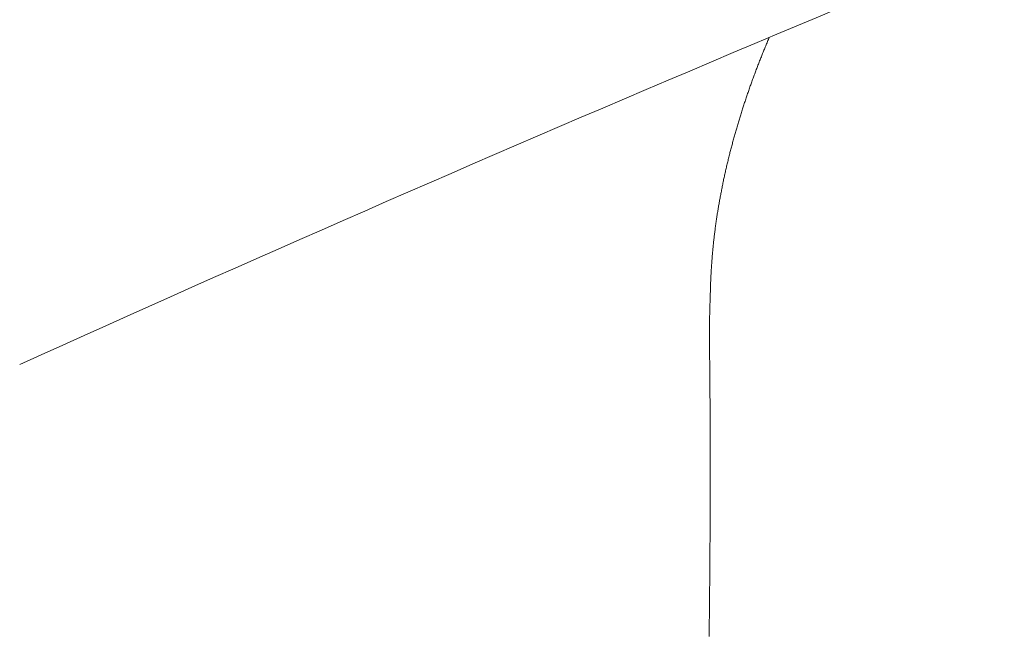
# Model space of a CAD drawing. Header units: millimetres. Extents: x -2274 to 12297, y -16157 to 26321.
# Tile 137 of 256: x -66.03 to -61.37, y -3934.42 to -3931.52. Entities that reach past the tile are written whole.
import ezdxf

# ---------------------------------------------------------------- set-up
doc = ezdxf.new("R2010")
doc.units = ezdxf.units.MM

msp = doc.modelspace()

# ---------------------------------------------------------------- linework, layer by layer
at = {"color": 253, "linetype": 'ByBlock', "lineweight": 13}
for points in [[(-66.0264, -3933.1482, -0.01172), (-59.4528, -3930.3648)], [(-62.7608, -3932.7869, -0.001714), (-62.7627, -3932.8449)], [(-62.7651, -3933.07, -0.011169), (-62.7626, -3932.8449)]]:
    msp.add_lwpolyline(points, format="xyb", dxfattribs=at)
at = {"color": 253, "lineweight": 13}
for points in [[(-62.7608, -3932.787, 0), (-62.7606, -3932.781, 0), (-62.7604, -3932.776, 0), (-62.7603, -3932.77, 0), (-62.7601, -3932.765, 0), (-62.7599, -3932.759, 0), (-62.7596, -3932.754, 0), (-62.7594, -3932.749, 0), (-62.7592, -3932.743, 0), (-62.7589, -3932.738, 0), (-62.7587, -3932.732, 0), (-62.7584, -3932.727, 0), (-62.7581, -3932.721, 0), (-62.7578, -3932.716, 0), (-62.7575, -3932.71, 0), (-62.7572, -3932.705, 0), (-62.7569, -3932.699, 0), (-62.7565, -3932.694, 0), (-62.7562, -3932.688, 0), (-62.7558, -3932.683, 0), (-62.7554, -3932.677, 0), (-62.755, -3932.672, 0), (-62.7546, -3932.666, 0), (-62.7542, -3932.661, 0), (-62.7538, -3932.655, 0), (-62.7534, -3932.65, 0), (-62.7529, -3932.644, 0), (-62.7525, -3932.639, 0), (-62.752, -3932.633, 0), (-62.7516, -3932.628, 0), (-62.7511, -3932.623, 0), (-62.7506, -3932.617, 0), (-62.7501, -3932.612, 0), (-62.7496, -3932.606, 0), (-62.749, -3932.601, 0), (-62.7485, -3932.595, 0), (-62.7479, -3932.59, 0), (-62.7474, -3932.584, 0), (-62.7468, -3932.579, 0), (-62.7462, -3932.573, 0), (-62.7456, -3932.568, 0), (-62.745, -3932.562, 0), (-62.7444, -3932.557, 0), (-62.7438, -3932.552, 0), (-62.7432, -3932.546, 0), (-62.7425, -3932.541, 0), (-62.7419, -3932.535, 0), (-62.7412, -3932.53, 0), (-62.7405, -3932.524, 0), (-62.7398, -3932.519, 0), (-62.7391, -3932.513, 0), (-62.7384, -3932.508, 0), (-62.7377, -3932.503, 0), (-62.737, -3932.497, 0), (-62.7362, -3932.492, 0), (-62.7355, -3932.486, 0), (-62.7347, -3932.481, 0), (-62.734, -3932.475, 0), (-62.7332, -3932.47, 0), (-62.7324, -3932.464, 0), (-62.7316, -3932.459, 0), (-62.7308, -3932.454, 0), (-62.73, -3932.448, 0), (-62.7291, -3932.443, 0), (-62.7283, -3932.437, 0), (-62.7274, -3932.432, 0), (-62.7266, -3932.426, 0), (-62.7257, -3932.421, 0), (-62.7248, -3932.416, 0), (-62.7239, -3932.41, 0), (-62.723, -3932.405, 0), (-62.7221, -3932.399, 0), (-62.7212, -3932.394, 0), (-62.7202, -3932.389, 0), (-62.7193, -3932.383, 0), (-62.7183, -3932.378, 0), (-62.7174, -3932.372, 0), (-62.7164, -3932.367, 0), (-62.7154, -3932.362, 0), (-62.7144, -3932.356, 0), (-62.7134, -3932.351, 0), (-62.7124, -3932.345, 0), (-62.7114, -3932.34, 0), (-62.7104, -3932.335, 0), (-62.7093, -3932.329, 0), (-62.7083, -3932.324, 0), (-62.7072, -3932.318, 0), (-62.7061, -3932.313, 0), (-62.7051, -3932.308, 0), (-62.704, -3932.302, 0), (-62.7029, -3932.297, 0), (-62.7018, -3932.292, 0), (-62.7007, -3932.286, 0), (-62.6995, -3932.281, 0), (-62.6984, -3932.275, 0), (-62.6972, -3932.27, 0), (-62.6961, -3932.265, 0), (-62.6949, -3932.259, 0), (-62.6938, -3932.254, 0), (-62.6926, -3932.249, 0), (-62.6914, -3932.243, 0), (-62.6902, -3932.238, 0), (-62.689, -3932.233, 0), (-62.6878, -3932.227, 0), (-62.6865, -3932.222, 0), (-62.6853, -3932.216, 0), (-62.6841, -3932.211, 0), (-62.6828, -3932.206, 0), (-62.6815, -3932.2, 0), (-62.6803, -3932.195, 0), (-62.679, -3932.19, 0), (-62.6777, -3932.184, 0), (-62.6764, -3932.179, 0), (-62.6751, -3932.174, 0), (-62.6738, -3932.168, 0), (-62.6725, -3932.163, 0), (-62.6711, -3932.158, 0), (-62.6698, -3932.152, 0), (-62.6684, -3932.147, 0), (-62.6671, -3932.142, 0), (-62.6657, -3932.137, 0), (-62.6643, -3932.131, 0), (-62.6629, -3932.126, 0), (-62.6616, -3932.121, 0), (-62.6602, -3932.115, 0), (-62.6587, -3932.11, 0), (-62.6573, -3932.105, 0), (-62.6559, -3932.099, 0), (-62.6545, -3932.094, 0), (-62.653, -3932.089, 0), (-62.6516, -3932.083, 0), (-62.6501, -3932.078, 0), (-62.6486, -3932.073, 0), (-62.6472, -3932.068, 0), (-62.6457, -3932.062, 0), (-62.6442, -3932.057, 0), (-62.6427, -3932.052, 0), (-62.6412, -3932.046, 0), (-62.6396, -3932.041, 0), (-62.6381, -3932.036, 0), (-62.6366, -3932.031, 0), (-62.635, -3932.025, 0), (-62.6335, -3932.02, 0), (-62.6319, -3932.015, 0), (-62.6304, -3932.01, 0), (-62.6288, -3932.004, 0), (-62.6272, -3931.999, 0), (-62.6256, -3931.994, 0), (-62.624, -3931.989, 0), (-62.6224, -3931.983, 0), (-62.6208, -3931.978, 0), (-62.6192, -3931.973, 0), (-62.6175, -3931.968, 0), (-62.6159, -3931.962, 0), (-62.6142, -3931.957, 0), (-62.6126, -3931.952, 0), (-62.6109, -3931.947, 0), (-62.6092, -3931.941, 0), (-62.6076, -3931.936, 0), (-62.6059, -3931.931, 0), (-62.6042, -3931.926, 0), (-62.6025, -3931.921, 0), (-62.6008, -3931.915, 0), (-62.599, -3931.91, 0), (-62.5973, -3931.905, 0), (-62.5956, -3931.9, 0), (-62.5938, -3931.894, 0), (-62.5921, -3931.889, 0), (-62.5903, -3931.884, 0), (-62.5886, -3931.879, 0), (-62.5868, -3931.874, 0), (-62.585, -3931.868, 0), (-62.5832, -3931.863, 0), (-62.5814, -3931.858, 0), (-62.5796, -3931.853, 0), (-62.5778, -3931.848, 0), (-62.576, -3931.843, 0), (-62.5742, -3931.837, 0), (-62.5723, -3931.832, 0), (-62.5705, -3931.827, 0), (-62.5687, -3931.822, 0), (-62.5668, -3931.817, 0), (-62.5649, -3931.812, 0), (-62.5631, -3931.806, 0), (-62.5612, -3931.801, 0), (-62.5593, -3931.796, 0), (-62.5574, -3931.791, 0), (-62.5555, -3931.786, 0), (-62.5536, -3931.781, 0), (-62.5517, -3931.775, 0), (-62.5498, -3931.77, 0), (-62.5478, -3931.765, 0), (-62.5459, -3931.76, 0), (-62.544, -3931.755, 0), (-62.542, -3931.75, 0), (-62.5401, -3931.745, 0), (-62.5381, -3931.74, 0), (-62.5361, -3931.734, 0), (-62.5341, -3931.729, 0), (-62.5322, -3931.724, 0), (-62.5302, -3931.719, 0), (-62.5282, -3931.714, 0), (-62.5262, -3931.709, 0), (-62.5241, -3931.704, 0), (-62.5221, -3931.699, 0), (-62.5201, -3931.694, 0), (-62.5181, -3931.688, 0), (-62.516, -3931.683, 0), (-62.514, -3931.678, 0), (-62.5119, -3931.673, 0), (-62.5098, -3931.668, 0), (-62.5078, -3931.663, 0), (-62.5057, -3931.658, 0), (-62.5036, -3931.653, 0), (-62.5015, -3931.648, 0), (-62.4994, -3931.643, 0), (-62.4973, -3931.638, 0), (-62.4952, -3931.633, 0), (-62.4931, -3931.628, 0), (-62.491, -3931.622, 0), (-62.4888, -3931.617, 0), (-62.4867, -3931.612, 0), (-62.4846, -3931.607, 0), (-62.4824, -3931.602, 0)], [(-62.7651, -3933.07, 0), (-62.765, -3933.083, 0), (-62.7648, -3933.096, 0), (-62.7647, -3933.109, 0), (-62.7645, -3933.122, 0), (-62.7644, -3933.134, 0), (-62.7642, -3933.147, 0), (-62.7641, -3933.16, 0), (-62.764, -3933.173, 0), (-62.7638, -3933.186, 0), (-62.7637, -3933.199, 0), (-62.7636, -3933.212, 0), (-62.7635, -3933.225, 0), (-62.7634, -3933.237, 0), (-62.7633, -3933.25, 0), (-62.7631, -3933.263, 0), (-62.763, -3933.276, 0), (-62.7629, -3933.289, 0), (-62.7629, -3933.302, 0), (-62.7628, -3933.315, 0), (-62.7627, -3933.328, 0), (-62.7626, -3933.34, 0), (-62.7625, -3933.353, 0), (-62.7625, -3933.366, 0), (-62.7624, -3933.379, 0), (-62.7623, -3933.392, 0), (-62.7623, -3933.405, 0), (-62.7622, -3933.418, 0), (-62.7621, -3933.431, 0), (-62.7621, -3933.443, 0), (-62.762, -3933.456, 0), (-62.762, -3933.469, 0), (-62.7619, -3933.482, 0), (-62.7619, -3933.495, 0), (-62.7619, -3933.508, 0), (-62.7618, -3933.521, 0), (-62.7618, -3933.534, 0), (-62.7618, -3933.546, 0), (-62.7618, -3933.559, 0), (-62.7618, -3933.572, 0), (-62.7617, -3933.585, 0), (-62.7617, -3933.598, 0), (-62.7617, -3933.611, 0), (-62.7617, -3933.624, 0), (-62.7617, -3933.637, 0), (-62.7617, -3933.649, 0), (-62.7617, -3933.662, 0), (-62.7617, -3933.675, 0), (-62.7617, -3933.688, 0), (-62.7618, -3933.701, 0), (-62.7618, -3933.714, 0), (-62.7618, -3933.727, 0), (-62.7618, -3933.74, 0), (-62.7618, -3933.752, 0), (-62.7619, -3933.765, 0), (-62.7619, -3933.778, 0), (-62.7619, -3933.791, 0), (-62.762, -3933.804, 0), (-62.762, -3933.817, 0), (-62.7621, -3933.83, 0), (-62.7621, -3933.842, 0), (-62.7622, -3933.855, 0), (-62.7622, -3933.868, 0), (-62.7623, -3933.881, 0), (-62.7623, -3933.894, 0), (-62.7624, -3933.907, 0), (-62.7624, -3933.92, 0), (-62.7625, -3933.933, 0), (-62.7626, -3933.945, 0), (-62.7627, -3933.958, 0), (-62.7627, -3933.971, 0), (-62.7628, -3933.984, 0), (-62.7629, -3933.997, 0), (-62.763, -3934.01, 0), (-62.7631, -3934.023, 0), (-62.7631, -3934.036, 0), (-62.7632, -3934.048, 0), (-62.7633, -3934.061, 0), (-62.7634, -3934.074, 0), (-62.7635, -3934.087, 0), (-62.7636, -3934.1, 0), (-62.7637, -3934.113, 0), (-62.7638, -3934.126, 0), (-62.7639, -3934.139, 0), (-62.7641, -3934.151, 0), (-62.7642, -3934.164, 0), (-62.7643, -3934.177, 0), (-62.7644, -3934.19, 0), (-62.7645, -3934.203, 0), (-62.7646, -3934.216, 0), (-62.7648, -3934.229, 0), (-62.7649, -3934.242, 0), (-62.765, -3934.254, 0), (-62.7652, -3934.267, 0), (-62.7653, -3934.28, 0), (-62.7654, -3934.293, 0), (-62.7656, -3934.306, 0), (-62.7657, -3934.319, 0), (-62.7659, -3934.332, 0), (-62.766, -3934.345, 0), (-62.7662, -3934.357, 0), (-62.7663, -3934.37, 0), (-62.7665, -3934.383, 0), (-62.7666, -3934.396, 0), (-62.7668, -3934.409, 0), (-62.7669, -3934.422, 0), (-62.7671, -3934.435, 0)]]:
    msp.add_polyline3d(points, dxfattribs=at)

doc.saveas('drawing.dxf')
